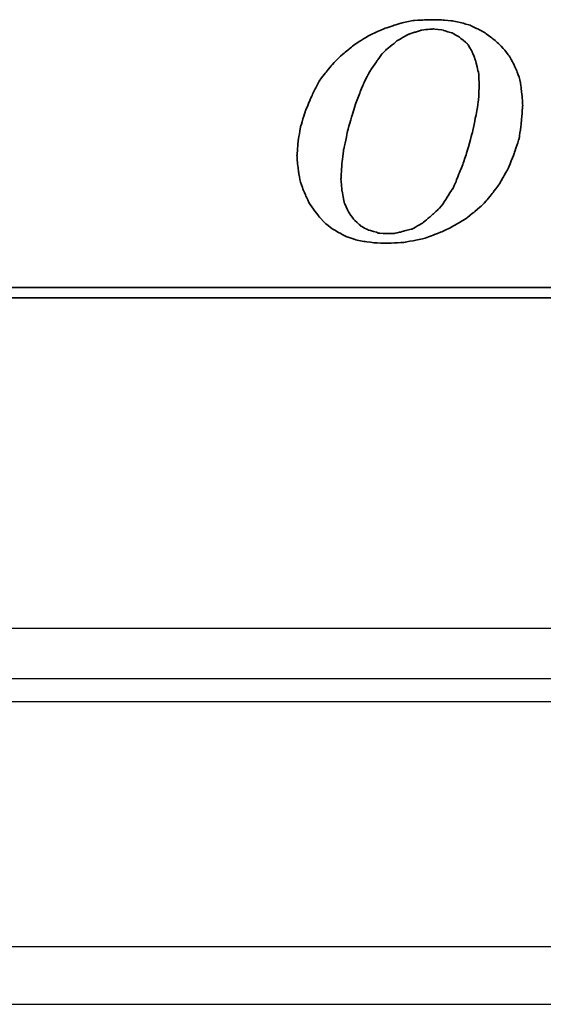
# Model space of a CAD drawing. Header units: millimetres. Extents: x 716 to 1311, y 158 to 389.
# Tile 33 of 55: x 1126 to 1147, y 188 to 227. Entities that reach past the tile are written whole.
import ezdxf

# ---------------------------------------------------------------- set-up
doc = ezdxf.new("R2010")
doc.units = ezdxf.units.MM
doc.header["$LTSCALE"] = 10
for name, color, linetype in [('2', 7, 'Continuous'), ('4', 7, 'Continuous'), ('DIM', 4, 'Continuous'), ('layer 1', 7, 'Continuous')]:
    doc.layers.add(name, color=color, linetype=linetype)

# ---------------------------------------------------------------- blocks, each defined once
blk = doc.blocks.new('TBI MOTION logo(完整正式版)')
at = {"layer": 'layer 1', "color": 22, "lineweight": 35}
for points, knots in [([(-11.34375, -6.98375), (-11.34375, -6.98375), (-10.91375, -7.43875), (-10.91375, -7.43875), (-10.91375, -7.43875), (-10.91375, -7.43875), (-10.38625, -7.87125), (-10.38625, -7.87125), (-10.38625, -7.87125), (-10.38625, -7.87125), (-9.81125, -8.20375), (-9.81125, -8.20375), (-9.81125, -8.20375), (-9.81125, -8.20375), (-9.21125, -8.51875), (-9.21125, -8.51875), (-9.21125, -8.51875), (-9.21125, -8.51875), (-8.51625, -8.75875), (-8.51625, -8.75875), (-8.51625, -8.75875), (-8.51625, -8.75875), (-7.77125, -8.90375), (-7.77125, -8.90375), (-7.77125, -8.90375), (-7.77125, -8.90375), (-6.97875, -8.99875), (-6.97875, -8.99875), (-6.97875, -8.99875), (-6.97875, -8.99875), (-6.14125, -9.02375), (-6.14125, -9.02375), (-6.14125, -9.02375), (-6.14125, -9.02375), (-5.37125, -8.99875), (-5.37125, -8.99875), (-5.37125, -8.99875), (-5.37125, -8.99875), (-4.65375, -8.94875), (-4.65375, -8.94875), (-4.65375, -8.94875), (-4.65375, -8.94875), (-3.93375, -8.80625), (-3.93375, -8.80625), (-3.93375, -8.80625), (-3.93375, -8.80625), (-3.21375, -8.66375), (-3.21375, -8.66375), (-3.21375, -8.66375), (-3.21375, -8.66375), (-2.49375, -8.39875), (-2.49375, -8.39875), (-2.49375, -8.39875), (-2.49375, -8.39875), (-1.79875, -8.13375), (-1.79875, -8.13375), (-1.79875, -8.13375), (-1.79875, -8.13375), (-1.17375, -7.84375), (-1.17375, -7.84375), (-1.17375, -7.84375), (-1.17375, -7.84375), (-0.52375, -7.46375), (-0.52375, -7.46375), (-0.52375, -7.46375), (-0.52375, -7.46375), (0.10124, -7.07875), (0.10124, -7.07875), (0.10124, -7.07875), (0.10124, -7.07875), (0.67625, -6.62375), (0.67625, -6.62375), (0.67625, -6.62375), (0.67625, -6.62375), (1.24874, -6.14375), (1.24874, -6.14375), (1.24874, -6.14375), (1.24874, -6.14375), (1.72874, -5.64125), (1.72874, -5.64125), (1.72874, -5.64125), (1.72874, -5.64125), (2.18624, -5.06375), (2.18624, -5.06375), (2.18624, -5.06375), (2.18624, -5.06375), (2.61625, -4.48874), (2.61625, -4.48874), (2.61625, -4.48874), (2.61625, -4.48874), (3.00125, -3.83874), (3.00125, -3.83874), (3.00125, -3.83874), (3.00125, -3.83874), (3.36124, -3.21374), (3.36124, -3.21374), (3.36124, -3.21374), (3.36124, -3.21374), (3.84374, -1.99125), (3.84374, -1.99125), (3.84374, -1.99125), (3.84374, -1.99125), (4.22625, -0.81875), (4.22625, -0.81875), (4.22625, -0.81875), (4.22625, -0.81875), (4.39125, 0.45624), (4.39125, 0.45624), (4.39125, 0.45624), (4.39125, 0.45624), (4.48874, 1.70124), (4.48874, 1.70124), (4.48874, 1.70124), (4.48874, 1.70124), (4.43874, 2.44625), (4.43874, 2.44625), (4.43874, 2.44625), (4.43874, 2.44625), (4.36874, 3.14125), (4.36874, 3.14125), (4.36874, 3.14125), (4.36874, 3.14125), (4.25125, 3.81125), (4.25125, 3.81125), (4.25125, 3.81125), (4.25125, 3.81125), (4.03124, 4.41125), (4.03124, 4.41125), (4.03124, 4.41125), (4.03124, 4.41125), (3.74374, 5.01125), (3.74374, 5.01125), (3.74374, 5.01125), (3.74374, 5.01125), (3.43124, 5.58875), (3.43124, 5.58875), (3.43124, 5.58875), (3.43124, 5.58875), (3.02625, 6.09125), (3.02625, 6.09125), (3.02625, 6.09125), (3.02625, 6.09125), (2.59374, 6.54875), (2.59374, 6.54875), (2.59374, 6.54875), (2.59374, 6.54875), (2.09124, 6.98125), (2.09124, 6.98125), (2.09124, 6.98125), (2.09124, 6.98125), (1.56124, 7.36625), (1.56124, 7.36625), (1.56124, 7.36625), (1.56124, 7.36625), (0.98624, 7.67625), (0.98624, 7.67625), (0.98624, 7.67625), (0.98624, 7.67625), (0.38624, 7.96375), (0.38624, 7.96375), (0.38624, 7.96375), (0.38624, 7.96375), (-0.25875, 8.15625), (-0.25875, 8.15625), (-0.25875, 8.15625), (-0.25875, 8.15625), (-0.98125, 8.30125), (-0.98125, 8.30125), (-0.98125, 8.30125), (-0.98125, 8.30125), (-1.70124, 8.37125), (-1.70124, 8.37125), (-1.70124, 8.37125), (-1.70124, 8.37125), (-2.49375, 8.39624), (-2.49375, 8.39624), (-2.49375, 8.39624), (-2.49375, 8.39624), (-3.28625, 8.37125), (-3.28625, 8.37125), (-3.28625, 8.37125), (-3.28625, 8.37125), (-4.05125, 8.32125), (-4.05125, 8.32125), (-4.05125, 8.32125), (-4.05125, 8.32125), (-4.77375, 8.18125), (-4.77375, 8.18125), (-4.77375, 8.18125), (-4.77375, 8.18125), (-5.51625, 7.96375), (-5.51625, 7.96375), (-5.51625, 7.96375), (-5.51625, 7.96375), (-6.21125, 7.72625), (-6.21125, 7.72625), (-6.21125, 7.72625), (-6.21125, 7.72625), (-6.92875, 7.43625), (-6.92875, 7.43625), (-6.92875, 7.43625), (-6.92875, 7.43625), (-7.57875, 7.10125), (-7.57875, 7.10125), (-7.57875, 7.10125), (-7.57875, 7.10125), (-8.24875, 6.69125), (-8.24875, 6.69125), (-8.24875, 6.69125), (-8.24875, 6.69125), (-8.84875, 6.26125), (-8.84875, 6.26125), (-8.84875, 6.26125), (-8.84875, 6.26125), (-9.42625, 5.78125), (-9.42625, 5.78125), (-9.42625, 5.78125), (-9.42625, 5.78125), (-9.95375, 5.30125), (-9.95375, 5.30125), (-9.95375, 5.30125), (-9.95375, 5.30125), (-10.43375, 4.79624), (-10.43375, 4.79624), (-10.43375, 4.79624), (-10.43375, 4.79624), (-10.88875, 4.22125), (-10.88875, 4.22125), (-10.88875, 4.22125), (-10.88875, 4.22125), (-11.29875, 3.69375), (-11.29875, 3.69375), (-11.29875, 3.69375), (-11.29875, 3.69375), (-11.63375, 3.09125), (-11.63375, 3.09125), (-11.63375, 3.09125), (-11.63375, 3.09125), (-11.91875, 2.49625), (-11.91875, 2.49625), (-11.91875, 2.49625), (-11.91875, 2.49625), (-12.44875, 1.24625), (-12.44875, 1.24625), (-12.44875, 1.24625), (-12.44875, 1.24625), (-12.80875, 0.06874), (-12.80875, 0.06874), (-12.80875, 0.06874), (-12.80875, 0.06874), (-12.99875, -1.07875), (-12.99875, -1.07875), (-12.99875, -1.07875), (-12.99875, -1.07875), (-13.09375, -2.18375), (-13.09375, -2.18375), (-13.09375, -2.18375), (-13.09375, -2.18375), (-13.04875, -2.85375), (-13.04875, -2.85375), (-13.04875, -2.85375), (-13.04875, -2.85375), (-12.97375, -3.50375), (-12.97375, -3.50375), (-12.97375, -3.50375), (-12.97375, -3.50375), (-12.95375, -3.50375), (-12.95375, -3.50375), (-12.95375, -3.50375), (-12.95375, -3.50375), (-12.85375, -4.17375), (-12.85375, -4.17375), (-12.85375, -4.17375), (-12.85375, -4.17375), (-12.63875, -4.77624), (-12.63875, -4.77624), (-12.63875, -4.77624), (-12.63875, -4.77624), (-12.39875, -5.35125), (-12.39875, -5.35125), (-12.39875, -5.35125), (-12.39875, -5.35125), (-12.11375, -5.92875), (-12.11375, -5.92875), (-12.11375, -5.92875), (-12.11375, -5.92875), (-11.75375, -6.45375), (-11.75375, -6.45375), (-11.75375, -6.45375), (-11.75375, -6.45375), (-11.34375, -6.98375), (-11.34375, -6.98375)], [0, 0, 0, 0, 0.01369863, 0.01369863, 0.01369863, 0.01369864, 0.02739726, 0.02739726, 0.02739726, 0.02739727, 0.04109589, 0.04109589, 0.04109589, 0.0410959, 0.05479452, 0.05479452, 0.05479452, 0.05479453, 0.06849315, 0.06849315, 0.06849315, 0.06849316, 0.08219178, 0.08219178, 0.08219178, 0.08219179, 0.09589041, 0.09589041, 0.09589041, 0.09589042, 0.10958904, 0.10958904, 0.10958904, 0.10958905, 0.12328767, 0.12328767, 0.12328767, 0.12328768, 0.1369863, 0.1369863, 0.1369863, 0.13698631, 0.15068493, 0.15068493, 0.15068493, 0.15068494, 0.16438356, 0.16438356, 0.16438356, 0.16438357, 0.17808219, 0.17808219, 0.17808219, 0.1780822, 0.19178082, 0.19178082, 0.19178082, 0.19178083, 0.20547945, 0.20547945, 0.20547945, 0.20547946, 0.21917808, 0.21917808, 0.21917808, 0.21917809, 0.23287671, 0.23287671, 0.23287671, 0.23287672, 0.24657534, 0.24657534, 0.24657534, 0.24657535, 0.26027397, 0.26027397, 0.26027397, 0.26027398, 0.2739726, 0.2739726, 0.2739726, 0.27397261, 0.28767123, 0.28767123, 0.28767123, 0.28767124, 0.30136986, 0.30136986, 0.30136986, 0.30136987, 0.31506849, 0.31506849, 0.31506849, 0.3150685, 0.32876712, 0.32876712, 0.32876712, 0.32876713, 0.34246575, 0.34246575, 0.34246575, 0.34246576, 0.35616438, 0.35616438, 0.35616438, 0.35616439, 0.36986301, 0.36986301, 0.36986301, 0.36986302, 0.38356164, 0.38356164, 0.38356164, 0.38356165, 0.39726027, 0.39726027, 0.39726027, 0.39726028, 0.4109589, 0.4109589, 0.4109589, 0.41095891, 0.42465753, 0.42465753, 0.42465753, 0.42465754, 0.43835616, 0.43835616, 0.43835616, 0.43835617, 0.45205479, 0.45205479, 0.45205479, 0.4520548, 0.46575342, 0.46575342, 0.46575342, 0.46575343, 0.47945205, 0.47945205, 0.47945205, 0.47945206, 0.49315068, 0.49315068, 0.49315068, 0.49315069, 0.50684932, 0.50684932, 0.50684932, 0.50684933, 0.52054795, 0.52054795, 0.52054795, 0.52054796, 0.53424658, 0.53424658, 0.53424658, 0.53424659, 0.54794521, 0.54794521, 0.54794521, 0.54794522, 0.56164384, 0.56164384, 0.56164384, 0.56164385, 0.57534247, 0.57534247, 0.57534247, 0.57534248, 0.5890411, 0.5890411, 0.5890411, 0.58904111, 0.60273973, 0.60273973, 0.60273973, 0.60273974, 0.61643836, 0.61643836, 0.61643836, 0.61643837, 0.63013699, 0.63013699, 0.63013699, 0.630137, 0.64383562, 0.64383562, 0.64383562, 0.64383563, 0.65753425, 0.65753425, 0.65753425, 0.65753426, 0.67123288, 0.67123288, 0.67123288, 0.67123289, 0.68493151, 0.68493151, 0.68493151, 0.68493152, 0.69863014, 0.69863014, 0.69863014, 0.69863015, 0.71232877, 0.71232877, 0.71232877, 0.71232878, 0.7260274, 0.7260274, 0.7260274, 0.72602741, 0.73972603, 0.73972603, 0.73972603, 0.73972604, 0.75342466, 0.75342466, 0.75342466, 0.75342467, 0.76712329, 0.76712329, 0.76712329, 0.7671233, 0.78082192, 0.78082192, 0.78082192, 0.78082193, 0.79452055, 0.79452055, 0.79452055, 0.79452056, 0.80821918, 0.80821918, 0.80821918, 0.80821919, 0.82191781, 0.82191781, 0.82191781, 0.82191782, 0.83561644, 0.83561644, 0.83561644, 0.83561645, 0.84931507, 0.84931507, 0.84931507, 0.84931508, 0.8630137, 0.8630137, 0.8630137, 0.86301371, 0.87671233, 0.87671233, 0.87671233, 0.87671234, 0.89041096, 0.89041096, 0.89041096, 0.89041097, 0.90410959, 0.90410959, 0.90410959, 0.9041096, 0.91780822, 0.91780822, 0.91780822, 0.91780823, 0.93150685, 0.93150685, 0.93150685, 0.93150686, 0.94520548, 0.94520548, 0.94520548, 0.94520549, 0.95890411, 0.95890411, 0.95890411, 0.95890412, 0.97260274, 0.97260274, 0.97260274, 0.97260275, 0.98630137, 0.98630137, 0.98630137, 0.98630138, 1, 1, 1, 1]), ([(-8.77875, 1.03124), (-8.77875, 1.03124), (-8.51625, 1.89625), (-8.51625, 1.89625), (-8.51625, 1.89625), (-8.51625, 1.89625), (-8.20375, 2.66375), (-8.20375, 2.66375), (-8.20375, 2.66375), (-8.20375, 2.66375), (-7.91625, 3.38125), (-7.91625, 3.38125), (-7.91625, 3.38125), (-7.91625, 3.38125), (-7.91625, 3.40624), (-7.91625, 3.40624), (-7.91625, 3.40624), (-7.91625, 3.40624), (-7.57875, 4.07624), (-7.57875, 4.07624), (-7.57875, 4.07624), (-7.57875, 4.07624), (-7.24375, 4.65125), (-7.24375, 4.65125), (-7.24375, 4.65125), (-7.24375, 4.65125), (-7.21875, 4.65125), (-7.21875, 4.65125), (-7.21875, 4.65125), (-7.21875, 4.65125), (-7.21875, 4.67624), (-7.21875, 4.67624), (-7.21875, 4.67624), (-7.21875, 4.67624), (-6.83625, 5.20375), (-6.83625, 5.20375), (-6.83625, 5.20375), (-6.83625, 5.20375), (-6.49875, 5.68625), (-6.49875, 5.68625), (-6.49875, 5.68625), (-6.49875, 5.68625), (-6.49875, 5.70625), (-6.49875, 5.70625), (-6.49875, 5.70625), (-6.49875, 5.70625), (-6.11625, 6.09125), (-6.11625, 6.09125), (-6.11625, 6.09125), (-6.11625, 6.09125), (-6.09125, 6.09125), (-6.09125, 6.09125), (-6.09125, 6.09125), (-6.09125, 6.09125), (-5.27375, 6.76625), (-5.27375, 6.76625), (-5.27375, 6.76625), (-5.27375, 6.76625), (-5.24875, 6.76625), (-5.24875, 6.76625), (-5.24875, 6.76625), (-5.24875, 6.76625), (-5.24875, 6.78625), (-5.24875, 6.78625), (-5.24875, 6.78625), (-5.24875, 6.78625), (-4.38875, 7.26624), (-4.38875, 7.26624), (-4.38875, 7.26624), (-4.38875, 7.26624), (-4.36125, 7.26624), (-4.36125, 7.26624), (-4.36125, 7.26624), (-4.36125, 7.26624), (-3.93375, 7.41125), (-3.93375, 7.41125), (-3.93375, 7.41125), (-3.93375, 7.41125), (-3.47375, 7.55625), (-3.47375, 7.55625), (-3.47375, 7.55625), (-3.47375, 7.55625), (-3.45375, 7.55625), (-3.45375, 7.55625), (-3.45375, 7.55625), (-3.45375, 7.55625), (-3.42875, 7.58124), (-3.42875, 7.58124), (-3.42875, 7.58124), (-3.42875, 7.58124), (-2.97375, 7.62625), (-2.97375, 7.62625), (-2.97375, 7.62625), (-2.97375, 7.62625), (-2.49375, 7.67625), (-2.49375, 7.67625), (-2.49375, 7.67625), (-2.49375, 7.67625), (-2.46875, 7.67625), (-2.46875, 7.67625), (-2.46875, 7.67625), (-2.46875, 7.67625), (-1.70124, 7.58124), (-1.70124, 7.58124), (-1.70124, 7.58124), (-1.70124, 7.58124), (-1.67875, 7.55625), (-1.67875, 7.55625), (-1.67875, 7.55625), (-1.67875, 7.55625), (-1.65375, 7.55625), (-1.65375, 7.55625), (-1.65375, 7.55625), (-1.65375, 7.55625), (-1.03125, 7.36625), (-1.03125, 7.36625), (-1.03125, 7.36625), (-1.03125, 7.36625), (-1.00625, 7.36625), (-1.00625, 7.36625), (-1.00625, 7.36625), (-1.00625, 7.36625), (-0.43124, 7.02624), (-0.43124, 7.02624), (-0.43124, 7.02624), (-0.43124, 7.02624), (-0.40625, 7.00624), (-0.40625, 7.00624), (-0.40625, 7.00624), (-0.40625, 7.00624), (0.12124, 6.57124), (0.12124, 6.57124), (0.12124, 6.57124), (0.12124, 6.57124), (0.14624, 6.54875), (0.14624, 6.54875), (0.14624, 6.54875), (0.14624, 6.54875), (0.17124, 6.52375), (0.17124, 6.52375), (0.17124, 6.52375), (0.17124, 6.52375), (0.55625, 5.89875), (0.55625, 5.89875), (0.55625, 5.89875), (0.55625, 5.89875), (0.55625, 5.87625), (0.55625, 5.87625), (0.55625, 5.87625), (0.55625, 5.87625), (0.84124, 5.15625), (0.84124, 5.15625), (0.84124, 5.15625), (0.84124, 5.15625), (0.84124, 5.13125), (0.84124, 5.13125), (0.84124, 5.13125), (0.84124, 5.13125), (1.03624, 4.31875), (1.03624, 4.31875), (1.03624, 4.31875), (1.03624, 4.31875), (1.05624, 4.31875), (1.05624, 4.31875), (1.05624, 4.31875), (1.05624, 4.31875), (1.05624, 4.29125), (1.05624, 4.29125), (1.05624, 4.29125), (1.05624, 4.29125), (1.10625, 3.33125), (1.10625, 3.33125), (1.10625, 3.33125), (1.10625, 3.33125), (1.10625, 3.30875), (1.10625, 3.30875), (1.10625, 3.30875), (1.10625, 3.30875), (1.05624, 2.20624), (1.05624, 2.20624), (1.05624, 2.20624), (1.05624, 2.20624), (1.05624, 2.18124), (1.05624, 2.18124), (1.05624, 2.18124), (1.05624, 2.18124), (0.86624, 0.93624), (0.86624, 0.93624), (0.86624, 0.93624), (0.86624, 0.93624), (0.84124, 0.93624), (0.84124, 0.93624), (0.84124, 0.93624), (0.84124, 0.93624), (0.55625, -0.45874), (0.55625, -0.45874), (0.55625, -0.45874), (0.55625, -0.45874), (0.12124, -1.99125), (0.12124, -1.99125), (0.12124, -1.99125), (0.12124, -1.99125), (0.12124, -2.01874), (0.12124, -2.01874), (0.12124, -2.01874), (0.12124, -2.01874), (-0.13874, -2.78375), (-0.13874, -2.78375), (-0.13874, -2.78375), (-0.13874, -2.78375), (-0.43124, -3.50375), (-0.43124, -3.50375), (-0.43124, -3.50375), (-0.43124, -3.50375), (-0.69375, -4.19875), (-0.69375, -4.19875), (-0.69375, -4.19875), (-0.69375, -4.19875), (-0.69375, -4.22375), (-0.69375, -4.22375), (-0.69375, -4.22375), (-0.69375, -4.22375), (-0.98125, -4.82374), (-0.98125, -4.82374), (-0.98125, -4.82374), (-0.98125, -4.82374), (-1.00625, -4.82374), (-1.00625, -4.82374), (-1.00625, -4.82374), (-1.00625, -4.82374), (-1.33875, -5.35125), (-1.33875, -5.35125), (-1.33875, -5.35125), (-1.33875, -5.35125), (-1.67875, -5.87875), (-1.67875, -5.87875), (-1.67875, -5.87875), (-1.67875, -5.87875), (-1.67875, -5.90375), (-1.67875, -5.90375), (-1.67875, -5.90375), (-1.67875, -5.90375), (-2.05875, -6.35875), (-2.05875, -6.35875), (-2.05875, -6.35875), (-2.05875, -6.35875), (-2.08375, -6.38375), (-2.08375, -6.38375), (-2.08375, -6.38375), (-2.08375, -6.38375), (-2.46875, -6.74375), (-2.46875, -6.74375), (-2.46875, -6.74375), (-2.46875, -6.74375), (-3.25875, -7.41625), (-3.25875, -7.41625), (-3.25875, -7.41625), (-3.25875, -7.41625), (-3.28625, -7.43875), (-3.28625, -7.43875), (-3.28625, -7.43875), (-3.28625, -7.43875), (-4.12375, -7.91875), (-4.12375, -7.91875), (-4.12375, -7.91875), (-4.12375, -7.91875), (-4.14875, -7.91875), (-4.14875, -7.91875), (-4.14875, -7.91875), (-4.14875, -7.91875), (-4.17125, -7.91875), (-4.17125, -7.91875), (-4.17125, -7.91875), (-4.17125, -7.91875), (-5.03375, -8.15875), (-5.03375, -8.15875), (-5.03375, -8.15875), (-5.03375, -8.15875), (-5.51625, -8.25625), (-5.51625, -8.25625), (-5.51625, -8.25625), (-5.51625, -8.25625), (-5.54125, -8.27875), (-5.54125, -8.27875), (-5.54125, -8.27875), (-5.54125, -8.27875), (-5.56375, -8.27875), (-5.56375, -8.27875), (-5.56375, -8.27875), (-5.56375, -8.27875), (-5.99625, -8.27875), (-5.99625, -8.27875), (-5.99625, -8.27875), (-5.99625, -8.27875), (-6.76375, -8.23125), (-6.76375, -8.23125), (-6.76375, -8.23125), (-6.76375, -8.23125), (-6.78875, -8.23125), (-6.78875, -8.23125), (-6.78875, -8.23125), (-6.78875, -8.23125), (-6.78875, -8.20375), (-6.78875, -8.20375), (-6.78875, -8.20375), (-6.78875, -8.20375), (-7.45875, -8.01375), (-7.45875, -8.01375), (-7.45875, -8.01375), (-7.45875, -8.01375), (-7.48375, -8.01375), (-7.48375, -8.01375), (-7.48375, -8.01375), (-7.48375, -8.01375), (-7.50875, -8.01375), (-7.50875, -8.01375), (-7.50875, -8.01375), (-7.50875, -8.01375), (-8.13125, -7.67875), (-8.13125, -7.67875), (-8.13125, -7.67875), (-8.13125, -7.67875), (-8.15625, -7.65375), (-8.15625, -7.65375), (-8.15625, -7.65375), (-8.15625, -7.65375), (-8.65875, -7.17375), (-8.65875, -7.17375), (-8.65875, -7.17375), (-8.65875, -7.17375), (-8.68375, -7.14875), (-8.68375, -7.14875), (-8.68375, -7.14875), (-8.68375, -7.14875), (-9.08875, -6.57375), (-9.08875, -6.57375), (-9.08875, -6.57375), (-9.08875, -6.57375), (-9.11375, -6.54875), (-9.11375, -6.54875), (-9.11375, -6.54875), (-9.11375, -6.54875), (-9.11375, -6.52875), (-9.11375, -6.52875), (-9.11375, -6.52875), (-9.11375, -6.52875), (-9.40375, -5.85375), (-9.40375, -5.85375), (-9.40375, -5.85375), (-9.40375, -5.85375), (-9.40375, -5.82875), (-9.40375, -5.82875), (-9.40375, -5.82875), (-9.40375, -5.82875), (-9.56875, -4.96875), (-9.56875, -4.96875), (-9.56875, -4.96875), (-9.56875, -4.96875), (-9.59375, -4.94375), (-9.59375, -4.94375), (-9.59375, -4.94375), (-9.59375, -4.94375), (-9.66375, -4.03375), (-9.66375, -4.03375), (-9.66375, -4.03375), (-9.66375, -4.03375), (-9.66375, -4.00875), (-9.66375, -4.00875), (-9.66375, -4.00875), (-9.66375, -4.00875), (-9.59375, -2.85375), (-9.59375, -2.85375), (-9.59375, -2.85375), (-9.59375, -2.85375), (-9.45125, -1.65875), (-9.45125, -1.65875), (-9.45125, -1.65875), (-9.45125, -1.65875), (-9.42625, -1.63375), (-9.42625, -1.63375), (-9.42625, -1.63375), (-9.42625, -1.63375), (-9.16125, -0.33875), (-9.16125, -0.33875), (-9.16125, -0.33875), (-9.16125, -0.33875), (-8.77875, 1.00624), (-8.77875, 1.00624), (-8.77875, 1.00624), (-8.77875, 1.00624), (-8.77875, 1.03124), (-8.77875, 1.03124)], [0, 0, 0, 0, 0.01020408, 0.01020408, 0.01020408, 0.01020409, 0.02040816, 0.02040816, 0.02040816, 0.02040817, 0.03061224, 0.03061224, 0.03061224, 0.03061225, 0.04081633, 0.04081633, 0.04081633, 0.04081634, 0.05102041, 0.05102041, 0.05102041, 0.05102042, 0.06122449, 0.06122449, 0.06122449, 0.0612245, 0.07142857, 0.07142857, 0.07142857, 0.07142858, 0.08163265, 0.08163265, 0.08163265, 0.08163266, 0.09183673, 0.09183673, 0.09183673, 0.09183674, 0.10204082, 0.10204082, 0.10204082, 0.10204083, 0.1122449, 0.1122449, 0.1122449, 0.11224491, 0.12244898, 0.12244898, 0.12244898, 0.12244899, 0.13265306, 0.13265306, 0.13265306, 0.13265307, 0.14285714, 0.14285714, 0.14285714, 0.14285715, 0.15306122, 0.15306122, 0.15306122, 0.15306123, 0.16326531, 0.16326531, 0.16326531, 0.16326532, 0.17346939, 0.17346939, 0.17346939, 0.1734694, 0.18367347, 0.18367347, 0.18367347, 0.18367348, 0.19387755, 0.19387755, 0.19387755, 0.19387756, 0.20408163, 0.20408163, 0.20408163, 0.20408164, 0.21428571, 0.21428571, 0.21428571, 0.21428572, 0.2244898, 0.2244898, 0.2244898, 0.22448981, 0.23469388, 0.23469388, 0.23469388, 0.23469389, 0.24489796, 0.24489796, 0.24489796, 0.24489797, 0.25510204, 0.25510204, 0.25510204, 0.25510205, 0.26530612, 0.26530612, 0.26530612, 0.26530613, 0.2755102, 0.2755102, 0.2755102, 0.27551021, 0.28571429, 0.28571429, 0.28571429, 0.2857143, 0.29591837, 0.29591837, 0.29591837, 0.29591838, 0.30612245, 0.30612245, 0.30612245, 0.30612246, 0.31632653, 0.31632653, 0.31632653, 0.31632654, 0.32653061, 0.32653061, 0.32653061, 0.32653062, 0.33673469, 0.33673469, 0.33673469, 0.3367347, 0.34693878, 0.34693878, 0.34693878, 0.34693879, 0.35714286, 0.35714286, 0.35714286, 0.35714287, 0.36734694, 0.36734694, 0.36734694, 0.36734695, 0.37755102, 0.37755102, 0.37755102, 0.37755103, 0.3877551, 0.3877551, 0.3877551, 0.38775511, 0.39795918, 0.39795918, 0.39795918, 0.39795919, 0.40816327, 0.40816327, 0.40816327, 0.40816328, 0.41836735, 0.41836735, 0.41836735, 0.41836736, 0.42857143, 0.42857143, 0.42857143, 0.42857144, 0.43877551, 0.43877551, 0.43877551, 0.43877552, 0.44897959, 0.44897959, 0.44897959, 0.4489796, 0.45918367, 0.45918367, 0.45918367, 0.45918368, 0.46938776, 0.46938776, 0.46938776, 0.46938777, 0.47959184, 0.47959184, 0.47959184, 0.47959185, 0.48979592, 0.48979592, 0.48979592, 0.48979593, 0.5, 0.5, 0.5, 0.50000001, 0.51020408, 0.51020408, 0.51020408, 0.51020409, 0.52040816, 0.52040816, 0.52040816, 0.52040817, 0.53061224, 0.53061224, 0.53061224, 0.53061225, 0.54081633, 0.54081633, 0.54081633, 0.54081634, 0.55102041, 0.55102041, 0.55102041, 0.55102042, 0.56122449, 0.56122449, 0.56122449, 0.5612245, 0.57142857, 0.57142857, 0.57142857, 0.57142858, 0.58163265, 0.58163265, 0.58163265, 0.58163266, 0.59183673, 0.59183673, 0.59183673, 0.59183674, 0.60204082, 0.60204082, 0.60204082, 0.60204083, 0.6122449, 0.6122449, 0.6122449, 0.61224491, 0.62244898, 0.62244898, 0.62244898, 0.62244899, 0.63265306, 0.63265306, 0.63265306, 0.63265307, 0.64285714, 0.64285714, 0.64285714, 0.64285715, 0.65306122, 0.65306122, 0.65306122, 0.65306123, 0.66326531, 0.66326531, 0.66326531, 0.66326532, 0.67346939, 0.67346939, 0.67346939, 0.6734694, 0.68367347, 0.68367347, 0.68367347, 0.68367348, 0.69387755, 0.69387755, 0.69387755, 0.69387756, 0.70408163, 0.70408163, 0.70408163, 0.70408164, 0.71428571, 0.71428571, 0.71428571, 0.71428572, 0.7244898, 0.7244898, 0.7244898, 0.72448981, 0.73469388, 0.73469388, 0.73469388, 0.73469389, 0.74489796, 0.74489796, 0.74489796, 0.74489797, 0.75510204, 0.75510204, 0.75510204, 0.75510205, 0.76530612, 0.76530612, 0.76530612, 0.76530613, 0.7755102, 0.7755102, 0.7755102, 0.77551021, 0.78571429, 0.78571429, 0.78571429, 0.7857143, 0.79591837, 0.79591837, 0.79591837, 0.79591838, 0.80612245, 0.80612245, 0.80612245, 0.80612246, 0.81632653, 0.81632653, 0.81632653, 0.81632654, 0.82653061, 0.82653061, 0.82653061, 0.82653062, 0.83673469, 0.83673469, 0.83673469, 0.8367347, 0.84693878, 0.84693878, 0.84693878, 0.84693879, 0.85714286, 0.85714286, 0.85714286, 0.85714287, 0.86734694, 0.86734694, 0.86734694, 0.86734695, 0.87755102, 0.87755102, 0.87755102, 0.87755103, 0.8877551, 0.8877551, 0.8877551, 0.88775511, 0.89795918, 0.89795918, 0.89795918, 0.89795919, 0.90816327, 0.90816327, 0.90816327, 0.90816328, 0.91836735, 0.91836735, 0.91836735, 0.91836736, 0.92857143, 0.92857143, 0.92857143, 0.92857144, 0.93877551, 0.93877551, 0.93877551, 0.93877552, 0.94897959, 0.94897959, 0.94897959, 0.9489796, 0.95918367, 0.95918367, 0.95918367, 0.95918368, 0.96938776, 0.96938776, 0.96938776, 0.96938777, 0.97959184, 0.97959184, 0.97959184, 0.97959185, 0.98979592, 0.98979592, 0.98979592, 0.98979593, 1, 1, 1, 1]), ([(75.90875, -9.47875), (75.90875, -9.47875), (75.90875, -12.28625), (75.90875, -12.28625), (75.90875, -12.28625), (75.90875, -12.28625), (75.90875, -12.47875), (75.90875, -12.47875), (75.90875, -12.47875), (75.90875, -12.47875), (75.71625, -12.47875), (75.71625, -12.47875), (75.71625, -12.47875), (75.71625, -12.47875), (-88.32875, -12.47875), (-88.32875, -12.47875), (-88.32875, -12.47875), (-88.32875, -12.47875), (-88.32875, -13.29375), (-88.32875, -13.29375), (-88.32875, -13.29375), (-88.32875, -13.29375), (82.89125, -13.29375), (82.89125, -13.29375), (82.89125, -13.29375), (82.89125, -13.29375), (75.90875, -9.47875), (75.90875, -9.47875)], [0, 0, 0, 0, 0.14285714, 0.14285714, 0.14285714, 0.14285715, 0.28571429, 0.28571429, 0.28571429, 0.2857143, 0.42857143, 0.42857143, 0.42857143, 0.42857144, 0.57142857, 0.57142857, 0.57142857, 0.57142858, 0.71428571, 0.71428571, 0.71428571, 0.71428572, 0.85714286, 0.85714286, 0.85714286, 0.85714287, 1, 1, 1, 1])]:
    blk.add_open_spline(points, degree=3, knots=knots, dxfattribs=at)

msp = doc.modelspace()

# ---------------------------------------------------------------- linework, layer by layer
at = {"layer": '2', "color": 0, "linetype": 'Continuous'}
for p, q in [((1004.465, 200.229), (1310.858, 200.229)), ((1000.052, 190.454), (1310.858, 190.454)), ((940.858, 188.142), (1310.858, 188.142))]:
    msp.add_line(p, q, dxfattribs=at)
at = {"layer": '4', "color": 0, "linetype": 'Continuous'}
for p, q in [((1201.958, 203.142), (1045.858, 203.142)), ((1201.958, 201.142), (1045.858, 201.142))]:
    msp.add_line(p, q, dxfattribs=at)

# ---------------------------------------------------------------- block references
at = {"layer": 'DIM', "color": 7, "xscale": 0.512275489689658, "yscale": 0.512275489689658, "zscale": 0.512275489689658}
msp.add_blockref('TBI MOTION logo(完整正式版)', (1143.818, 223.152), dxfattribs=at)

doc.saveas('drawing.dxf')
